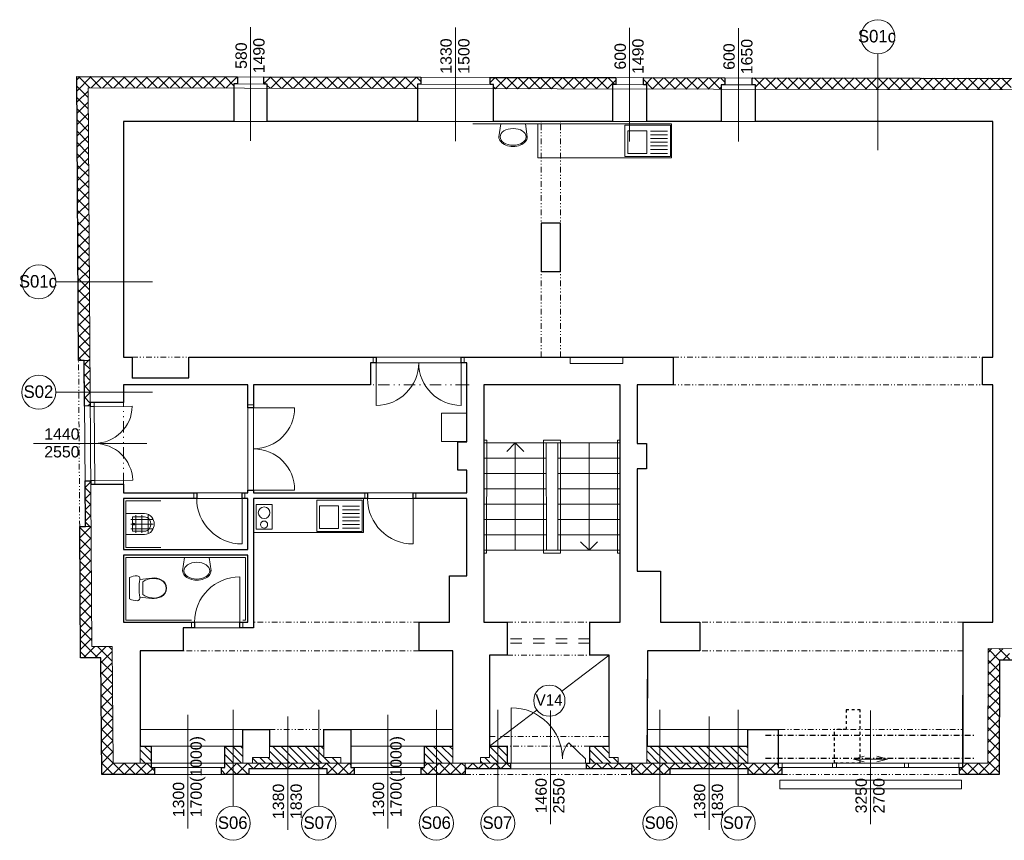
# Model space of a CAD drawing. Extents: x -52945 to 232648, y -59447 to 21255.
# Tile 14 of 21: x -1645 to 15700, y -1359 to 13093. Entities that reach past the tile are written whole.
import ezdxf

# ---------------------------------------------------------------- set-up
doc = ezdxf.new("R2010")
doc.units = 0
doc.header["$MEASUREMENT"] = 0
doc.set_wipeout_variables(frame=1)
for name, pattern in [('Wipeout_Contour', [1000, 0, -1000]), ('Čerchovaná M', [195, 100, -40, 15, -40]), ('Čerchovaná se dvěma tečkami M', [455, 200, -75, 15, -75, 15, -75]), ('Čerchovaná se dvěma tečkami S', [250, 100, -40, 15, -40, 15, -40]), ('čárkovaná M', [400, 200, -200]), ('čárkovaná S', [100, 50, -50])]:
    doc.linetypes.add(name, pattern=pattern)
for name, color, linetype, lineweight in [('2D BOD_Číslo_pera__1', 7, 'Continuous', 15), ('2D VÝPLNĚ_Číslo_pera__4', 91, 'Continuous', 13), ('2D ČÁRY_Číslo_pera__1', 7, 'Continuous', 15), ('2D ČÁRY_Číslo_pera__2', 1, 'Continuous', 25), ('2D ČÁRY_Číslo_pera__3', 150, 'Continuous', 13), ('blok I_pohled4_terén_Číslo_pera__4', 91, 'Continuous', 13), ('blok P_pohled2_mřížky_Číslo_pera__2', 1, 'Continuous', 25), ('blok P_pohled2_mřížky_Číslo_pera__4', 91, 'Continuous', 13), ('Dveře ArchiCADu_Číslo_pera__1', 7, 'Continuous', 15), ('NÁBYTEK A ZAŘÍZENÍ_Číslo_pera__3', 150, 'Continuous', 13), ('Nábytek_Číslo_pera__1', 7, 'Continuous', 15), ('Nábytek_Číslo_pera__3', 150, 'Continuous', 13), ('POZNÁMKY.TEXT_Číslo_pera__4', 91, 'Continuous', 13), ('SLEPAK_Číslo_pera__1', 7, 'Continuous', 15), ('SLEPAK_Číslo_pera__2', 1, 'Continuous', 25), ('SLEPAK_Číslo_pera__3', 150, 'Continuous', 13), ('zdi_Číslo_pera__1', 7, 'Continuous', 15)]:
    doc.layers.add(name, color=color, linetype=linetype, lineweight=lineweight)
for name, color, linetype, lineweight, true_color in [('2D kreslení - obecné_Číslo_pera__241', 9, 'Continuous', 13, 0x808080), ('blok I_pohled4_terén_Číslo_pera__241', 9, 'Continuous', 13, 0x808080), ('vodorovné konstrukce_Číslo_pera__241', 9, 'Continuous', 13, 0x808080)]:
    doc.layers.add(name, color=color, linetype=linetype, lineweight=lineweight, true_color=true_color)
for name, color, linetype in [('2D ČÁRY', 7, 'Continuous'), ('NÁBYTEK A ZAŘÍZENÍ', 7, 'Continuous'), ('vodorovné konstrukce', 7, 'Continuous')]:
    doc.layers.add(name, color=color, linetype=linetype)
doc.styles.add('GENERATED_STYLE_1', font='arial.ttf')
doc.styles.add('GENERATED_STYLE_3', font='txt')
pattern_1 = [(45, (0, 0), (-98.99495, 98.99495), []), (135, (0, 0), (98.99495, 98.99495), [])]
pattern_2 = [(135, (0, 0), (70.7107, 70.7107), [])]

# ---------------------------------------------------------------- blocks, each defined once
blk = doc.blocks.new('WC s nádržkou 1 11')
at = {"linetype": 'Wipeout_Contour', "ltscale": 15629.429493}
blk.add_wipeout([(31, 650), (18, 619), (8, 587), (2, 554), (0, 520), (5, 498), (20, 479), (40, 469), (64, 469), (41, 257), (39, 215), (44, 173), (54, 132), (70, 92), (97, 54), (132, 25), (174, 6), (220, 0), (266, 6), (308, 25), (343, 54), (370, 92), (386, 132), (396, 173), (401, 215), (399, 257), (376, 469), (400, 469), (420, 479), (435, 498), (440, 520), (438, 554), (432, 587), (422, 619), (409, 650)], dxfattribs=at).dxf.layer = 'NÁBYTEK A ZAŘÍZENÍ'
at = {"layer": 'NÁBYTEK A ZAŘÍZENÍ_Číslo_pera__3', "linetype": 'Continuous'}
for p, q in [((2, 554), (0, 520)), ((0, 520), (5, 498)), ((8, 587), (2, 554)), ((18, 619), (8, 587)), ((31, 650), (18, 619)), ((409, 650), (31, 650)), ((422, 619), (409, 650)), ((432, 587), (422, 619)), ((438, 554), (432, 587)), ((435, 498), (440, 520)), ((440, 520), (438, 554)), ((5, 498), (20, 479)), ((20, 479), (40, 469)), ((40, 469), (64, 469)), ((64, 469), (41, 257)), ((86, 381), (68, 341)), ((107, 419), (86, 381)), ((333, 419), (107, 419)), ((354, 381), (333, 419)), ((372, 341), (354, 381)), ((399, 257), (376, 469)), ((376, 469), (400, 469)), ((400, 469), (420, 479)), ((420, 479), (435, 498)), ((41, 257), (39, 215)), ((39, 215), (44, 173)), ((49, 256), (47, 215)), ((47, 215), (52, 174)), ((56, 299), (49, 256)), ((52, 174), (62, 134)), ((68, 341), (56, 299)), ((384, 299), (372, 341)), ((378, 134), (388, 174)), ((391, 256), (384, 299)), ((388, 174), (393, 215)), ((393, 215), (391, 256)), ((396, 173), (401, 215)), ((401, 215), (399, 257)), ((44, 173), (54, 132)), ((54, 132), (70, 92)), ((62, 134), (78, 96)), ((70, 92), (97, 54)), ((78, 96), (102, 60)), ((97, 54), (132, 25)), ((102, 60), (136, 32)), ((132, 25), (174, 6)), ((136, 32), (176, 14)), ((174, 6), (220, 0)), ((176, 14), (220, 8)), ((220, 8), (264, 14)), ((220, 0), (266, 6)), ((264, 14), (304, 32)), ((266, 6), (308, 25)), ((304, 32), (338, 60)), ((308, 25), (343, 54)), ((338, 60), (362, 96)), ((343, 54), (370, 92)), ((362, 96), (378, 134)), ((370, 92), (386, 132)), ((386, 132), (396, 173))]:
    blk.add_line(p, q, dxfattribs=at)
blk.add_ellipse((220, -298), major_axis=(785, 0), ratio=0.9963, start_param=1.370375, end_param=1.771221, dxfattribs=at)
blk = doc.blocks.new('Umyvadlo oválné 11')
at = {"linetype": 'Wipeout_Contour', "ltscale": 6090.690526}
blk.add_wipeout([(0, 169), (2, 146), (9, 124), (19, 104), (43, 74), (73, 49), (129, 22), (188, 6), (250, 0), (312, 6), (371, 22), (427, 49), (457, 74), (481, 104), (491, 124), (498, 146), (500, 169), (469, 400), (31, 400), (-1, 169)], dxfattribs=at).dxf.layer = 'NÁBYTEK A ZAŘÍZENÍ'
at = {"layer": 'NÁBYTEK A ZAŘÍZENÍ_Číslo_pera__3', "linetype": 'Continuous'}
for p, q in [((31, 400), (-1, 169)), ((32, 400), (31, 400)), ((469, 400), (31, 400)), ((469, 400), (468, 400)), ((500, 169), (469, 400))]:
    blk.add_line(p, q, dxfattribs=at)
blk.add_ellipse((250, 169), major_axis=(-229, 0), ratio=0.643386, dxfattribs=at)
blk.add_ellipse((249, 169), major_axis=(-250, 0), ratio=0.674026, start_param=0, end_param=3.141593, dxfattribs=at)
blk = doc.blocks.new('LINE_8497', base_point=(7084, 3750))
at = {"layer": '2D ČÁRY_Číslo_pera__3', "linetype": 'Continuous'}
for p, q in [((7084, 5640), (6934, 5490)), ((7084, 3750), (7084, 5640)), ((7084, 5640), (7234, 5490))]:
    blk.add_line(p, q, dxfattribs=at)
blk = doc.blocks.new('LINE_8498', base_point=(8385, 5640))
at = {"layer": '2D ČÁRY_Číslo_pera__3', "linetype": 'Continuous'}
for p, q in [((8385, 5640), (8385, 3750)), ((8385, 3750), (8235, 3900)), ((8385, 3750), (8535, 3900))]:
    blk.add_line(p, q, dxfattribs=at)
blk = doc.blocks.new('LINE_10716', base_point=(13044, 70))
at = {"layer": '2D ČÁRY_Číslo_pera__3', "linetype": 'Continuous'}
for p, q in [((13044, 70), (13230, 120)), ((13044, 70), (13644, 70)), ((13044, 70), (13230, 20)), ((13644, 70), (13457, 120)), ((13644, 70), (13457, 20))]:
    blk.add_line(p, q, dxfattribs=at)
blk = doc.blocks.new('LINE_11999', base_point=(13472, 10793))
at = {"layer": 'vodorovné konstrukce_Číslo_pera__241', "linetype": 'Continuous'}
blk.add_line((13472, 10793), (13472, 12493), dxfattribs=at)
blk.add_circle((13472, 12793), 300, dxfattribs=at)
blk = doc.blocks.new('LINE_12000', base_point=(692, 8475))
at = {"layer": 'vodorovné konstrukce_Číslo_pera__241', "linetype": 'Continuous'}
blk.add_line((692, 8475), (-1008, 8475), dxfattribs=at)
blk.add_circle((-1308, 8475), 300, dxfattribs=at)
blk = doc.blocks.new('LINE_12001', base_point=(692, 6531))
at = {"layer": 'vodorovné konstrukce_Číslo_pera__241', "linetype": 'Continuous'}
blk.add_line((692, 6531), (-1008, 6531), dxfattribs=at)
blk.add_circle((-1308, 6531), 300, dxfattribs=at)
blk = doc.blocks.new('LINE_12002', base_point=(5695, 941))
at = {"layer": 'vodorovné konstrukce_Číslo_pera__241', "linetype": 'Continuous'}
blk.add_line((5695, 941), (5695, -759), dxfattribs=at)
blk.add_circle((5695, -1059), 300, dxfattribs=at)
blk = doc.blocks.new('LINE_12003', base_point=(9631, 941))
at = {"layer": 'vodorovné konstrukce_Číslo_pera__241', "linetype": 'Continuous'}
blk.add_line((9631, 941), (9631, -759), dxfattribs=at)
blk.add_circle((9631, -1059), 300, dxfattribs=at)
blk = doc.blocks.new('LINE_12004', base_point=(2114, 941))
at = {"layer": 'vodorovné konstrukce_Číslo_pera__241', "linetype": 'Continuous'}
blk.add_line((2114, 941), (2114, -759), dxfattribs=at)
blk.add_circle((2114, -1059), 300, dxfattribs=at)
blk = doc.blocks.new('LINE_12005', base_point=(3622, 941))
at = {"layer": 'vodorovné konstrukce_Číslo_pera__241', "linetype": 'Continuous'}
blk.add_line((3622, 941), (3622, -759), dxfattribs=at)
blk.add_circle((3622, -1059), 300, dxfattribs=at)
blk = doc.blocks.new('LINE_12006', base_point=(6776, 941))
at = {"layer": 'vodorovné konstrukce_Číslo_pera__241', "linetype": 'Continuous'}
blk.add_line((6776, 941), (6776, -759), dxfattribs=at)
blk.add_circle((6776, -1059), 300, dxfattribs=at)
blk = doc.blocks.new('LINE_12007', base_point=(11010, 941))
at = {"layer": 'vodorovné konstrukce_Číslo_pera__241', "linetype": 'Continuous'}
blk.add_line((11010, 941), (11010, -759), dxfattribs=at)
blk.add_circle((11010, -1059), 300, dxfattribs=at)

msp = doc.modelspace()

# ---------------------------------------------------------------- hatches: boundary and pattern name
at = {"layer": '2D VÝPLNĚ_Číslo_pera__4', "linetype": 'Continuous', "true_color": 0x636466}
h = msp.add_hatch(dxfattribs=at)
h.set_pattern_fill('TEPELNA_IZOLACE_EPS', color=251, style=0, pattern_type=2)
h.set_pattern_definition(pattern_1)
h.paths.add_polyline_path([(-640, 12090), (-607, 7089), (-407, 7090), (-439, 11890), (2130, 11885), (2130, 11961), (2190, 11961), (2190, 12085)], flags=0)
h = msp.add_hatch(dxfattribs=at)
h.set_pattern_fill('TEPELNA_IZOLACE_EPS', color=251, style=0, pattern_type=2)
h.set_pattern_definition(pattern_1)
h.paths.add_polyline_path([(2716, 11884), (5361, 11880), (5361, 11956), (5421, 11955), (5421, 12079), (2656, 12084), (2656, 11960), (2716, 11960)], flags=0)
h = msp.add_hatch(dxfattribs=at)
h.set_pattern_fill('TEPELNA_IZOLACE_EPS', color=251, style=0, pattern_type=2)
h.set_pattern_definition(pattern_1)
h.paths.add_polyline_path([(6702, 11877), (8797, 11873), (8797, 11949), (8857, 11949), (8857, 12073), (6642, 12077), (6642, 11953), (6702, 11953)], flags=0)
h = msp.add_hatch(dxfattribs=at)
h.set_pattern_fill('TEPELNA_IZOLACE_EPS', color=251, style=0, pattern_type=2)
h.set_pattern_definition(pattern_1)
h.paths.add_polyline_path([(9343, 12072), (9343, 11948), (9403, 11948), (9403, 11872), (10715, 11870), (10715, 11946), (10775, 11946), (10775, 12070)], flags=0)
h = msp.add_hatch(dxfattribs=at)
h.set_pattern_fill('TEPELNA_IZOLACE_EPS', color=251, style=0, pattern_type=2)
h.set_pattern_definition(pattern_1)
h.paths.add_polyline_path([(11319, 11869), (15819, 11861), (15820, 12061), (11259, 12069), (11259, 11945), (11319, 11945)], flags=0)
h = msp.add_hatch(dxfattribs=at)
h.set_pattern_fill('TEPELNA_IZOLACE_EPS', color=251, style=0, pattern_type=2)
h.set_pattern_definition(pattern_1)
h.paths.add_polyline_path([(-502, 6289), (-402, 6290), (-407, 7090), (-507, 7089)], flags=0)
h = msp.add_hatch(dxfattribs=at)
h.set_pattern_fill('TEPELNA_IZOLACE_EPS', color=251, style=0, pattern_type=2)
h.set_pattern_definition(pattern_1)
h.paths.add_polyline_path([(-488, 4169), (-388, 4170), (-393, 4970), (-493, 4969)], flags=0)
h = msp.add_hatch(dxfattribs=at)
h.set_pattern_fill('TEPELNA_IZOLACE_EPS', color=251, style=0, pattern_type=2)
h.set_pattern_definition(pattern_1)
h.paths.add_polyline_path([(-374, 2055), (-388, 4170), (-488, 4169), (-588, 4169), (-573, 1855), (-214, 1855), (-198, -200), (729, -200), (729, -76), (669, -76), (669, 0), (0, 0), (-16, 2054)], flags=0)
h = msp.add_hatch(dxfattribs=at)
h.set_pattern_fill('TEPELNA_IZOLACE_EPS', color=251, style=0, pattern_type=2)
h.set_pattern_definition(pattern_1)
h.paths.add_polyline_path([(15412, 0), (14970, 0), (14970, -76), (14910, -76), (14910, -200), (15611, -200), (15613, 1816), (15792, 1816), (15792, 2016), (15413, 2016), (15411, 0)], flags=0)
h = msp.add_hatch(dxfattribs=at)
h.set_pattern_fill('CIHLA_PLNÁ', color=251, style=0, pattern_type=2)
h.set_pattern_definition(pattern_2)
h.paths.add_polyline_path([(669, 300), (476, 300), (476, 0), (669, 0)], flags=0)
h = msp.add_hatch(dxfattribs=at)
h.set_pattern_fill('CIHLA_PLNÁ', color=251, style=0, pattern_type=2)
h.set_pattern_definition(pattern_2)
h.paths.add_polyline_path([(1969, 300), (1969, 0), (2287, 0), (2287, 300)], flags=0)
h = msp.add_hatch(dxfattribs=at)
h.set_pattern_fill('CIHLA_PLNÁ', color=251, style=0, pattern_type=2)
h.set_pattern_definition(pattern_2)
h.paths.add_polyline_path([(2456, 0), (4011, 0), (4011, 100), (3715, 100), (3715, 300), (2757, 300), (2757, 100), (2456, 100)], flags=0)
h = msp.add_hatch(dxfattribs=at)
h.set_pattern_fill('CIHLA_PLNÁ', color=251, style=0, pattern_type=2)
h.set_pattern_definition(pattern_2)
h.paths.add_polyline_path([(5489, 0), (5984, 0), (5984, 300), (5489, 300)], flags=0)
h = msp.add_hatch(dxfattribs=at)
h.set_pattern_fill('CIHLA_PLNÁ', color=251, style=0, pattern_type=2)
h.set_pattern_definition(pattern_2)
h.paths.add_polyline_path([(6631, 300), (6631, 100), (6470, 100), (6470, 0), (6940, 0), (6940, 300)], flags=0)
h = msp.add_hatch(dxfattribs=at)
h.set_pattern_fill('CIHLA_PLNÁ', color=251, style=0, pattern_type=2)
h.set_pattern_definition(pattern_2)
h.paths.add_polyline_path([(8400, 0), (8898, 0), (8898, 100), (8741, 100), (8741, 300), (8400, 300)], flags=0)
h = msp.add_hatch(dxfattribs=at)
h.set_pattern_fill('CIHLA_PLNÁ', color=251, style=0, pattern_type=2)
h.set_pattern_definition(pattern_2)
h.paths.add_polyline_path([(9407, 300), (9405, 0), (11184, 0), (11184, 300)], flags=0)
h = msp.add_hatch(dxfattribs=at)
h.set_pattern_fill('TEPELNA_IZOLACE_EPS', color=251, style=0, pattern_type=2)
h.set_pattern_definition(pattern_1)
h.paths.add_polyline_path([(5489, 0), (5489, -76), (5430, -76), (5430, -200), (6200, -200), (6200, 0)], flags=0)
h = msp.add_hatch(dxfattribs=at)
h.set_pattern_fill('TEPELNA_IZOLACE_EPS', color=251, style=0, pattern_type=2)
h.set_pattern_definition(pattern_1)
h.paths.add_polyline_path([(7000, -100), (7000, 0), (6940, 0), (6200, 0), (6200, -100)], flags=0)
h = msp.add_hatch(dxfattribs=at)
h.set_pattern_fill('TEPELNA_IZOLACE_EPS', color=251, style=0, pattern_type=2)
h.set_pattern_definition(pattern_1)
h.paths.add_polyline_path([(9139, -100), (9139, 0), (8340, 0), (8340, -100)], flags=0)
h = msp.add_hatch(dxfattribs=at)
h.set_pattern_fill('TEPELNA_IZOLACE_EPS', color=251, style=0, pattern_type=2)
h.set_pattern_definition(pattern_1)
h.paths.add_polyline_path([(11184, 0), (9139, 0), (9139, -200), (9809, -200), (9809, -100), (11189, -100), (11189, -200), (11778, -200), (11778, -76), (11718, -76), (11718, 0)], flags=0)
h = msp.add_hatch(dxfattribs=at)
h.set_pattern_fill('TEPELNA_IZOLACE_EPS', color=251, style=0, pattern_type=2)
h.set_pattern_definition(pattern_1)
h.paths.add_polyline_path([(1909, -200), (2389, -200), (2389, -100), (3769, -100), (3769, -200), (4250, -200), (4250, -76), (4190, -76), (4190, 0), (1969, 0), (1969, -76), (1909, -76)], flags=0)

# ---------------------------------------------------------------- linework, layer by layer
at = {"layer": '2D BOD_Číslo_pera__1', "color": 251, "linetype": 'Continuous', "true_color": 0x636466, "flags": 128}
msp.add_lwpolyline([(7015, 75), (7015, 975, -0.414214), (7915, 75, -0.190217), (8026, 355), (8325, 75)], format="xyb", dxfattribs=at)
at = {"layer": '2D kreslení - obecné_Číslo_pera__241', "color": 251, "linetype": 'Continuous', "true_color": 0x636466}
msp.add_circle((7686, 1100), 275, dxfattribs=at)
at = {"layer": '2D ČÁRY_Číslo_pera__1', "color": 251, "linetype": 'Continuous', "true_color": 0x636466}
for p, q in [((2190, 11961), (2190, 12085)), ((2656, 11960), (2656, 12084)), ((5421, 11955), (5421, 12079)), ((6642, 11953), (6642, 12077)), ((8857, 11949), (8857, 12073)), ((9343, 11948), (9343, 12072)), ((10775, 11946), (10775, 12070)), ((11259, 11945), (11259, 12069)), ((2130, 11961), (2130, 11300)), ((2716, 11960), (2716, 11300)), ((5361, 11956), (5361, 11300)), ((6702, 11953), (6702, 11300)), ((8797, 11949), (8797, 11300)), ((9403, 11948), (9403, 11300)), ((10715, 11946), (10715, 11300)), ((11319, 11945), (11319, 11300)), ((184, 7150), (184, 11300)), ((15495, 7150), (15495, 11300)), ((-407, 7090), (-607, 7089)), ((-507, 7089), (-488, 4169)), ((-402, 6290), (-502, 6289)), ((6537, 5640), (8937, 5640)), ((7631, 5640), (7635, 3750)), ((7834, 3750), (7834, 5640)), ((6534, 5370), (7631, 5370)), ((7834, 5370), (8937, 5370)), ((6534, 5100), (7632, 5100)), ((7834, 5100), (8937, 5100)), ((-393, 4970), (-493, 4969)), ((4434, 4760), (5334, 4760)), ((6534, 4830), (7633, 4830)), ((7834, 4830), (8937, 4830)), ((5334, 4660), (4434, 4660)), ((6534, 4560), (7633, 4560)), ((7834, 4560), (8937, 4560)), ((-388, 4170), (-588, 4169)), ((6534, 4290), (7634, 4290)), ((7834, 4290), (8937, 4290)), ((6534, 4020), (7635, 4020)), ((7834, 4020), (8937, 4020)), ((6537, 3750), (8937, 3750)), ((6534, 2480), (6940, 2480)), ((6940, 2480), (6940, 1900)), ((8400, 2480), (8400, 1900)), ((8400, 2480), (8934, 2480)), ((14975, 0), (14975, 2480)), ((1234, 1980), (476, 1980)), ((9405, 0), (9414, 1980)), ((6631, 100), (6631, 1900)), ((6631, 1900), (6940, 1900)), ((8400, 1900), (8741, 1900)), ((8741, 1900), (8741, 100)), ((2757, 590), (476, 590)), ((2287, 0), (2287, 590)), ((2757, 100), (2757, 590)), ((3715, 590), (3715, 100)), ((5984, 590), (3715, 590)), ((4190, -76), (4190, 590)), ((5984, 590), (5984, 0)), ((11184, -10), (11184, 590)), ((11718, 0), (11718, 590)), ((2287, 300), (476, 300)), ((669, -76), (669, 300)), ((1969, -76), (1969, 300)), ((3715, 300), (2757, 300)), ((4190, 300), (4189, 300)), ((5489, 300), (4190, 300)), ((5984, 300), (5489, 300)), ((5489, -76), (5489, 300)), ((6940, 300), (6940, 0)), ((8400, 300), (8400, 0)), ((2456, 0), (2456, 100)), ((2456, 100), (2757, 100)), ((3715, 100), (4011, 100)), ((4011, 100), (4011, 0)), ((6200, -200), (6200, 0)), ((6470, 0), (6470, 100)), ((6470, 100), (6631, 100)), ((6940, 0), (8400, 0)), ((7000, 0), (7000, -100)), ((7015, -1), (7015, 75)), ((8325, -1), (8325, 75)), ((8340, 0), (8340, -100)), ((8741, 100), (8898, 100)), ((8898, 100), (8898, 0)), ((9139, -200), (9139, 0)), ((11718, 0), (11718, -76)), ((11788, -76), (11788, 0)), ((12674, -76), (12674, 0)), ((12744, -76), (12744, 0)), ((13944, -76), (13944, 0)), ((14014, -76), (14014, 0)), ((14900, -76), (14900, 0)), ((14970, -76), (14970, 0)), ((729, -76), (729, -200)), ((1909, -76), (1909, -200)), ((2389, -200), (2389, -100)), ((2389, -100), (3769, -100)), ((3769, -200), (3769, -100)), ((4011, 0), (4190, 0)), ((4250, -76), (4250, -200)), ((5430, -76), (5430, -200)), ((6200, -100), (9139, -100)), ((9809, -200), (9809, -100)), ((9809, -100), (11189, -100)), ((11189, -200), (11189, -100)), ((11778, -76), (11778, -200)), ((14910, -76), (14910, -200))]:
    msp.add_line(p, q, dxfattribs=at)
at = {"layer": '2D ČÁRY_Číslo_pera__1', "color": 251, "linetype": 'Čerchovaná se dvěma tečkami S', "true_color": 0x636466}
for p, q in [((7544, 7150), (7544, 11300)), ((7884, 7150), (7884, 11300)), ((334, 7150), (1334, 7150)), ((-588, 4169), (-607, 7089)), ((6940, 2480), (8400, 2480)), ((6940, 1900), (8400, 1900)), ((2757, 590), (3715, 590)), ((11741, 590), (14975, 590)), ((6631, 470), (8741, 470)), ((6200, -200), (9139, -200)), ((11778, -200), (14910, -200))]:
    msp.add_line(p, q, dxfattribs=at)
at = {"layer": '2D ČÁRY_Číslo_pera__1', "color": 251, "linetype": 'čárkovaná M', "true_color": 0x636466}
for p, q in [((8400, 2190), (6940, 2190)), ((8400, 2114), (6940, 2114))]:
    msp.add_line(p, q, dxfattribs=at)
at = {"layer": '2D ČÁRY_Číslo_pera__2', "color": 251, "linetype": 'čárkovaná S', "true_color": 0x636466}
for p, q in [((13162, 0), (13162, 940)), ((12709, 0), (12709, 590))]:
    msp.add_line(p, q, dxfattribs=at)
at = {"layer": '2D ČÁRY_Číslo_pera__2', "color": 251, "linetype": 'Čerchovaná M', "true_color": 0x636466}
for p, q in [((11495, 490), (15195, 490)), ((11495, 90), (15195, 90))]:
    msp.add_line(p, q, dxfattribs=at)
at = {"layer": '2D ČÁRY_Číslo_pera__3', "color": 251, "linetype": 'Continuous', "true_color": 0x636466}
for p, q in [((6234, 6163), (5784, 6163)), ((5784, 6163), (5784, 5663)), ((6234, 5663), (6234, 6163)), ((5784, 5663), (6234, 5663)), ((6534, 5690), (6585, 5690)), ((6585, 5690), (6581, 3700)), ((7581, 5690), (7585, 3700)), ((7581, 5690), (7884, 5690)), ((7884, 3700), (7884, 5690)), ((8887, 3700), (8887, 5690)), ((8887, 5690), (8937, 5690)), ((6534, 3700), (6581, 3700)), ((7585, 3700), (7884, 3700)), ((8887, 3700), (8937, 3700))]:
    msp.add_line(p, q, dxfattribs=at)
at = {"layer": 'blok I_pohled4_terén_Číslo_pera__241', "color": 251, "linetype": 'Continuous', "true_color": 0x636466}
for p, q in [((7905, 1266), (8741, 1900)), ((6631, 300), (7467, 934))]:
    msp.add_line(p, q, dxfattribs=at)
at = {"layer": 'blok I_pohled4_terén_Číslo_pera__4', "color": 251, "linetype": 'Continuous', "true_color": 0x636466}
for p, q in [((2423, 10961), (2423, 12961)), ((6031, 10954), (6031, 12954)), ((9100, 10949), (9100, 12949)), ((11017, 10945), (11017, 12945)), ((597, 5630), (-1403, 5630)), ((7706, 924), (7706, -1076)), ((13344, 924), (13344, -1076)), ((1319, 848), (1319, -1152)), ((3079, 824), (3079, -1176)), ((4840, 848), (4840, -1152)), ((10499, 824), (10499, -1176))]:
    msp.add_line(p, q, dxfattribs=at)
at = {"layer": 'blok P_pohled2_mřížky_Číslo_pera__2', "color": 251, "linetype": 'Continuous', "true_color": 0x636466, "flags": 128}
for points in [[(184, 7150), (334, 7150), (334, 6785), (1334, 6785), (1334, 7150), (4634, 7150), (4634, 7050), (4534, 7050), (4534, 6660), (2474, 6660), (2474, 6260), (2374, 6260), (2374, 6660), (184, 6660), (184, 6350), (-402, 6350), (-402, 6290), (-502, 6289), (-507, 7089), (-607, 7089), (-640, 12090), (2190, 12085), (2190, 11961), (2130, 11961), (2130, 11300), (184, 11300)], [(2656, 12084), (5421, 12079), (5421, 11955), (5361, 11956), (5361, 11300), (2716, 11300), (2716, 11960), (2656, 11960)], [(9343, 12072), (10775, 12070), (10775, 11946), (10715, 11946), (10715, 11300), (9403, 11300), (9403, 11948), (9343, 11948)], [(7544, 8660), (7884, 8660), (7884, 9510), (7544, 9510)], [(9414, 1980), (9407, 300), (11184, 300), (11184, 590), (11718, 590), (11718, -76), (11778, -76), (11778, -200), (11189, -200), (11189, -100), (9809, -100), (9809, -200), (9139, -200), (9139, -95), (9139, -100), (8340, -100), (8340, 0), (8400, 0), (8400, 300), (8741, 300), (8741, 1900), (8400, 1900), (8400, 2480), (8934, 2480), (8934, 6660), (6534, 6660), (6534, 2480), (6940, 2480), (6940, 1900), (6631, 1900), (6631, 300), (6940, 300), (6940, 0), (7000, 0), (7000, -100), (6200, -100), (6200, -200), (5430, -200), (5430, -76), (5489, -76), (5489, 300), (5984, 300), (5984, 1980), (5394, 1980), (5394, 2480), (5924, 2480), (5924, 3300), (6234, 3300), (6234, 4660), (5284, 4660), (5284, 4760), (6234, 4760), (6234, 5160), (6074, 5160), (6074, 5660), (6234, 5660), (6234, 7050), (6134, 7050), (6134, 7150), (9864, 7150), (9864, 6660), (9234, 6660), (9235, 5630), (9395, 5630), (9395, 5180), (9235, 5180), (9234, 3380), (9644, 3380), (9644, 2480), (10334, 2480), (10334, 1980)], [(2287, 590), (2757, 590), (2757, 300), (3715, 300), (3715, 590), (4190, 590), (4190, -76), (4250, -76), (4250, -200), (3769, -200), (3769, -100), (2389, -100), (2389, -200), (1909, -200), (1909, -76), (1969, -76), (1969, 300), (2287, 300)]]:
    msp.add_lwpolyline(points, close=True, dxfattribs=at)
msp.add_lwpolyline([(16894, 1815), (15613, 1816), (15611, -200), (14910, -200), (14910, -76), (14970, -76), (14975, 2480), (15495, 2480), (15495, 6660), (15315, 6660), (15315, 7150), (15495, 7150), (15495, 11300), (11319, 11300), (11319, 11945), (11259, 11945), (11259, 12069), (17184, 12058)], dxfattribs=at)
at = {"layer": 'blok P_pohled2_mřížky_Číslo_pera__4', "color": 251, "linetype": 'Continuous', "true_color": 0x636466, "flags": 128}
msp.add_lwpolyline([(11744, -300), (14944, -300), (14944, -450), (11744, -450)], close=True, dxfattribs=at)
at = {"layer": 'Dveře ArchiCADu_Číslo_pera__1', "color": 251, "linetype": 'Continuous', "true_color": 0x636466}
for p, q in [((4584, 7150), (4547, 7150)), ((4634, 7150), (4584, 7150)), ((4584, 7150), (4584, 7050)), ((4584, 7050), (4584, 7150)), ((4634, 7150), (6134, 7150)), ((4634, 7050), (4634, 7150)), ((6184, 7150), (6134, 7150)), ((6134, 7150), (6134, 7050)), ((6184, 7050), (6184, 7150)), ((6184, 7050), (6184, 7150)), ((6184, 7150), (6221, 7150)), ((4534, 6660), (4534, 7050)), ((4534, 7050), (4584, 7050)), ((4584, 7050), (4634, 7050)), ((6134, 7050), (4634, 7050)), ((4634, 7050), (4634, 6300)), ((6134, 7050), (6184, 7050)), ((6134, 7050), (6134, 6300)), ((6234, 7050), (6184, 7050)), ((6234, 6660), (6234, 7050)), ((4534, 6660), (4497, 6660)), ((6234, 6660), (6271, 6660)), ((-332, 6280), (-402, 6280)), ((-323, 4910), (-332, 6350)), ((-332, 6280), (338, 6285)), ((-216, 6350), (-146, 6350)), ((-146, 6350), (-216, 6350)), ((184, 6350), (-146, 6350)), ((184, 6350), (184, 6387)), ((2374, 6310), (2374, 6347)), ((2374, 6310), (2374, 6260)), ((2474, 6310), (2374, 6310)), ((2474, 6310), (2374, 6310)), ((2374, 4810), (2374, 6260)), ((2374, 6260), (2474, 6260)), ((2474, 6310), (2474, 6347)), ((2474, 6260), (2474, 6310)), ((2474, 6260), (2474, 4810)), ((2474, 6260), (3199, 6260)), ((-393, 4980), (-323, 4980)), ((-323, 4980), (346, 4985)), ((-146, 4910), (-216, 4910)), ((-146, 4910), (-216, 4910)), ((184, 4910), (-146, 4910)), ((184, 4910), (184, 4873)), ((1424, 4760), (1387, 4760)), ((1424, 4760), (1474, 4760)), ((1424, 4660), (1424, 4760)), ((1424, 4660), (1424, 4760)), ((2274, 4760), (1474, 4760)), ((1474, 4760), (1474, 4660)), ((2274, 4660), (2274, 4760)), ((2274, 4760), (2324, 4760)), ((2324, 4760), (2324, 4660)), ((2324, 4660), (2324, 4760)), ((2324, 4760), (2361, 4760)), ((2474, 4810), (2374, 4810)), ((2374, 4810), (2374, 4760)), ((2474, 4760), (2474, 4810)), ((2474, 4810), (3199, 4810)), ((4434, 4660), (4434, 4760)), ((4434, 4660), (4434, 4760)), ((4484, 4760), (4484, 4660)), ((5284, 4660), (5284, 4760)), ((5334, 4760), (5334, 4660)), ((5334, 4660), (5334, 4760)), ((1424, 4660), (1387, 4660)), ((1474, 4660), (1424, 4660)), ((1474, 4660), (2274, 4660)), ((2324, 4660), (2274, 4660)), ((2274, 4660), (2274, 3860)), ((2324, 4660), (2361, 4660)), ((5284, 4660), (5284, 3860)), ((2234, 2480), (2234, 3280)), ((1384, 2480), (1347, 2480)), ((1434, 2480), (1384, 2480)), ((1384, 2480), (1384, 2380)), ((1384, 2480), (1384, 2380)), ((1434, 2480), (2234, 2480)), ((1434, 2380), (1434, 2480)), ((2284, 2480), (2234, 2480)), ((2234, 2480), (2234, 2380)), ((2284, 2380), (2284, 2480)), ((2284, 2480), (2284, 2380)), ((2284, 2480), (2321, 2480)), ((1384, 2380), (1347, 2380)), ((1384, 2380), (1434, 2380)), ((2234, 2380), (1434, 2380)), ((2234, 2380), (2284, 2380)), ((2284, 2380), (2321, 2380)), ((3824, 590), (3861, 590))]:
    msp.add_line(p, q, dxfattribs=at)
at = {"layer": 'Dveře ArchiCADu_Číslo_pera__1', "color": 251, "linetype": 'Čerchovaná se dvěma tečkami M', "true_color": 0x636466}
for p, q in [((6234, 6660), (4534, 6660)), ((184, 4910), (184, 6350))]:
    msp.add_line(p, q, dxfattribs=at)
at = {"layer": 'Dveře ArchiCADu_Číslo_pera__1', "color": 251, "linetype": 'Continuous', "true_color": 0x636466}
for centre, radius, start, end in [((4634, 7050), 750, 270, 0), ((6134, 7050), 750, 180, 270), ((-332, 6300), 670, 270.3755, 358.6649), ((2474, 6260), 725, 270, 0), ((-323, 4960), 670, 2.086, 90.3755), ((2474, 4810), 725, 0, 90), ((2274, 4660), 800, 180, 270), ((5284, 4660), 800, 180, 270)]:
    msp.add_arc(centre, radius, start, end, dxfattribs=at)
at = {"layer": 'Nábytek_Číslo_pera__3', "color": 251, "linetype": 'Continuous', "true_color": 0x636466}
for p, q in [((9818, 11234), (9018, 11234)), ((9018, 11234), (9018, 10684)), ((9403, 11134), (9068, 11134)), ((9068, 11134), (9068, 10734)), ((9403, 10734), (9403, 11134)), ((9468, 11129), (9768, 11129)), ((9818, 10684), (9818, 11234)), ((9468, 11064), (9768, 11064)), ((9468, 10999), (9768, 10999)), ((9468, 10934), (9768, 10934)), ((9468, 10869), (9768, 10869)), ((9468, 10804), (9768, 10804)), ((9018, 10684), (9818, 10684)), ((9068, 10734), (9403, 10734)), ((9468, 10739), (9768, 10739)), ((4389, 4631), (3589, 4631)), ((3589, 4631), (3589, 4081)), ((3974, 4531), (3639, 4531)), ((3639, 4531), (3639, 4131)), ((3974, 4131), (3974, 4531)), ((4039, 4526), (4339, 4526)), ((4389, 4081), (4389, 4631)), ((224, 4025), (224, 4395)), ((224, 4395), (554, 4395)), ((4039, 4461), (4339, 4461)), ((4039, 4396), (4339, 4396)), ((344, 4335), (554, 4335)), ((344, 4335), (344, 4085)), ((4039, 4331), (4339, 4331)), ((4039, 4266), (4339, 4266)), ((4039, 4201), (4339, 4201)), ((224, 4025), (554, 4025)), ((344, 4085), (554, 4085)), ((3589, 4081), (4389, 4081)), ((3639, 4131), (3974, 4131)), ((4039, 4136), (4339, 4136))]:
    msp.add_line(p, q, dxfattribs=at)
msp.add_circle((367, 4210), 15, dxfattribs=at)
for centre, radius, start, end in [((554, 4232), 163, 36.8699, 90), ((554, 4232), 163, 36.8699, 90), ((554, 4232), 103, 36.8699, 90), ((524, 4210), 140, 323.1301, 36.8699), ((524, 4210), 200, 323.1301, 36.8699), ((554, 4188), 103, 270, 323.1301), ((554, 4188), 163, 270, 323.1301)]:
    msp.add_arc(centre, radius, start, end, dxfattribs=at)
at = {"layer": 'SLEPAK_Číslo_pera__1', "color": 251, "linetype": 'Continuous', "true_color": 0x636466}
for p, q in [((8180, 11300), (7412, 11300)), ((7884, 9510), (7544, 9510)), ((7544, 8760), (7544, 8660)), ((334, 7150), (184, 7150)), ((334, 7150), (297, 7150)), ((334, 7150), (334, 6785)), ((334, 7150), (334, 6785)), ((1334, 7150), (1371, 7150)), ((1334, 7150), (1334, 6785)), ((1334, 7150), (1334, 6785)), ((1559, 7150), (1334, 7150)), ((1334, 7150), (1334, 6785)), ((4584, 7150), (4547, 7150)), ((4584, 7050), (4584, 7150)), ((6184, 7150), (6221, 7150)), ((6184, 7050), (6184, 7150)), ((8977, 7150), (8055, 7150)), ((8055, 7150), (8055, 7037)), ((8977, 7037), (8977, 7150)), ((4534, 7050), (4584, 7050)), ((4534, 6660), (4534, 7050)), ((4534, 7050), (4584, 7050)), ((4534, 6660), (4534, 7050)), ((6234, 7050), (6184, 7050)), ((6234, 7050), (6184, 7050)), ((6234, 6660), (6234, 7050)), ((6234, 6660), (6234, 7050)), ((8055, 7037), (8977, 7037)), ((1334, 6785), (333, 6785)), ((4534, 6660), (4497, 6660)), ((6234, 6660), (6271, 6660)), ((184, 6350), (-402, 6350)), ((-146, 6350), (-216, 6350)), ((184, 6350), (-146, 6350)), ((184, 6350), (184, 6387)), ((2374, 6310), (2374, 6347)), ((2474, 6310), (2374, 6310)), ((2474, 6310), (2474, 6347)), ((6234, 5660), (6074, 5660)), ((6074, 5660), (6074, 5160)), ((9395, 5630), (9235, 5630)), ((9395, 5180), (9395, 5630)), ((6074, 5160), (6234, 5160)), ((9235, 5180), (9395, 5180)), ((184, 4910), (-393, 4910)), ((-146, 4910), (-216, 4910)), ((184, 4910), (-146, 4910)), ((184, 4910), (184, 4873)), ((1424, 4760), (1387, 4760)), ((1424, 4660), (1424, 4760)), ((2324, 4760), (2361, 4760)), ((2324, 4660), (2324, 4760)), ((4434, 4760), (4397, 4760)), ((4434, 4660), (4434, 4760)), ((4434, 4660), (4434, 4760)), ((5334, 4760), (5371, 4760)), ((5334, 4660), (5334, 4760)), ((5334, 4660), (5334, 4760)), ((1424, 4660), (1387, 4660)), ((2324, 4660), (2361, 4660)), ((4412, 4660), (2474, 4660)), ((2474, 4660), (2474, 4060)), ((4434, 4660), (4397, 4660)), ((5334, 4660), (5371, 4660)), ((6534, 3678), (6534, 2480)), ((6234, 3300), (5924, 3300)), ((5924, 3300), (5924, 2480)), ((9644, 3380), (9234, 3380)), ((9644, 2480), (9644, 3380)), ((1384, 2480), (1347, 2480)), ((1384, 2480), (1384, 2380)), ((2284, 2480), (2321, 2480)), ((2284, 2480), (2284, 2380)), ((1384, 2380), (1347, 2380)), ((2284, 2380), (2321, 2380)), ((476, 0), (476, 1980)), ((3824, 590), (3861, 590)), ((11184, 230), (11184, 590)), ((11184, 160), (11184, 230)), ((11184, -10), (11184, 160))]:
    msp.add_line(p, q, dxfattribs=at)
at = {"layer": 'SLEPAK_Číslo_pera__1', "color": 251, "linetype": 'Čerchovaná se dvěma tečkami S', "true_color": 0x636466}
for p, q in [((9864, 7150), (15414, 7150)), ((15414, 6660), (9864, 6660)), ((5394, 2480), (2474, 2480)), ((14975, 2480), (10334, 2480)), ((5394, 1980), (1234, 1980)), ((14975, 1980), (10334, 1980))]:
    msp.add_line(p, q, dxfattribs=at)
at = {"layer": 'SLEPAK_Číslo_pera__1', "color": 251, "linetype": 'Continuous', "true_color": 0x636466, "flags": 128}
for points in [[(2914, 11300), (5534, 11300)], [(9564, 11300), (10894, 11300)], [(7544, 9510), (7544, 8760)], [(7884, 8660), (7884, 9510)], [(7884, 8660), (7544, 8660)], [(334, 7150), (184, 7150)], [(4584, 7150), (1334, 7150)], [(9864, 7150), (6184, 7150)], [(9864, 6660), (9864, 7150)], [(15495, 7150), (15315, 7150)], [(15315, 7150), (15315, 6660)], [(184, 6350), (184, 6660)], [(2374, 6660), (184, 6660)], [(2374, 6660), (2374, 6310)], [(2474, 6660), (4534, 6660)], [(2474, 6310), (2474, 6660)], [(6234, 6660), (6234, 5660)], [(6534, 2952), (6534, 6660)], [(8934, 6660), (6534, 6660)], [(8934, 6660), (8934, 2480)], [(9234, 6660), (9864, 6660)], [(9234, 5636), (9234, 6660)], [(15315, 6660), (15495, 6660)], [(15495, 6660), (15495, 2480)], [(6234, 5160), (6234, 4760)], [(9234, 5180), (9234, 3380)], [(184, 4760), (184, 4910)], [(1424, 4760), (184, 4760)], [(2374, 4760), (2324, 4760)], [(4434, 4760), (2474, 4760)], [(6234, 4760), (5334, 4760)], [(184, 3760), (184, 4660)], [(184, 4660), (1424, 4660)], [(2324, 4660), (2374, 4660)], [(2374, 4660), (2374, 4630)], [(2374, 4630), (2374, 3760)], [(2474, 4660), (4434, 4660)], [(2474, 4630), (2474, 4660)], [(2474, 2380), (2474, 4630)], [(5334, 4660), (6234, 4660)], [(6234, 4660), (6234, 3300)], [(2374, 3760), (184, 3760)], [(184, 2480), (184, 3660)], [(2374, 3660), (2374, 2480)], [(1234, 2480), (184, 2480)], [(1384, 2480), (1234, 2480)], [(2374, 2480), (2284, 2480)], [(5924, 2480), (5394, 2480)], [(5394, 2480), (5394, 1980)], [(10334, 2480), (9644, 2480)], [(10334, 1980), (10334, 2480)], [(15495, 2480), (14975, 2480)], [(1234, 1980), (1234, 2380)], [(1234, 2380), (1384, 2380)], [(2284, 2380), (2474, 2380)], [(5394, 1980), (5984, 1980)], [(5984, 1980), (5984, 590)], [(9414, 1980), (10334, 1980)], [(11704, 590), (11184, 590)]]:
    msp.add_lwpolyline(points, dxfattribs=at)
at = {"layer": 'SLEPAK_Číslo_pera__2', "color": 251, "linetype": 'čárkovaná S', "true_color": 0x636466}
for p, q in [((13162, 940), (12912, 940)), ((12912, 940), (12912, 590)), ((13162, 0), (12709, 0))]:
    msp.add_line(p, q, dxfattribs=at)
at = {"layer": 'SLEPAK_Číslo_pera__2', "color": 251, "linetype": 'čárkovaná S', "true_color": 0x636466, "flags": 128}
msp.add_lwpolyline([(12912, 590), (12709, 590)], dxfattribs=at)
at = {"layer": 'SLEPAK_Číslo_pera__3', "color": 251, "linetype": 'Continuous', "true_color": 0x636466}
for p, q in [((7484, 11260), (7484, 10660)), ((9840, 10660), (9840, 11260)), ((9840, 10660), (7484, 10660)), ((842, 4620), (224, 4620)), ((224, 4620), (224, 3800)), ((2522, 4118), (2522, 4556)), ((2522, 4556), (2800, 4556)), ((2800, 4556), (2800, 4118)), ((4412, 4060), (4412, 4660)), ((399, 4364), (399, 4056)), ((508, 4364), (508, 4056)), ((617, 4364), (617, 4056)), ((312, 4293), (704, 4293)), ((312, 4210), (704, 4210)), ((312, 4127), (704, 4127)), ((2474, 4060), (4412, 4060)), ((2800, 4118), (2522, 4118)), ((224, 3800), (842, 3800)), ((2334, 2520), (2334, 3620)), ((224, 2520), (1384, 2520)), ((2284, 2520), (2334, 2520))]:
    msp.add_line(p, q, dxfattribs=at)
for centre, radius in [((2661, 4410), 102), ((2661, 4201), 62.3)]:
    msp.add_circle(centre, radius, dxfattribs=at)
at = {"layer": 'zdi_Číslo_pera__1', "color": 251, "linetype": 'Continuous', "true_color": 0x636466}
for p, q in [((48280, 12002), (-640, 12090)), ((-607, 7089), (-640, 12090)), ((-374, 2055), (-439, 11890)), ((48079, 11803), (-439, 11890)), ((2716, 11960), (2130, 11961)), ((6702, 11953), (5361, 11956)), ((9403, 11948), (8797, 11949)), ((11319, 11945), (10715, 11946)), ((-573, 1855), (-588, 4169)), ((-16, 2054), (-374, 2055)), ((-16, 2054), (0, 0)), ((15413, 2016), (15411, 0)), ((15413, 2016), (23184, 2008)), ((-214, 1855), (-573, 1855)), ((-214, 1855), (-198, -200)), ((15613, 1816), (15611, -200)), ((15613, 1816), (22443, 1809)), ((11741, 590), (9408, 590)), ((6940, 300), (6631, 300)), ((8741, 300), (8400, 300)), ((11184, 300), (9405, 300)), ((15412, 0), (0, 0)), ((1969, -76), (669, -76)), ((5489, -76), (4190, -76)), ((14970, -76), (11718, -76)), ((6200, -200), (-198, -200)), ((11778, -200), (9139, -200)), ((15611, -200), (14910, -200))]:
    msp.add_line(p, q, dxfattribs=at)
at = {"layer": 'zdi_Číslo_pera__1', "color": 251, "linetype": 'Čerchovaná se dvěma tečkami S', "true_color": 0x636466}
msp.add_line((8400, 300), (6940, 300), dxfattribs=at)

# ---------------------------------------------------------------- block references
at = {"layer": '2D ČÁRY', "color": 251, "linetype": 'Continuous', "true_color": 0x636466}
for name, p in [('LINE_8497', (7084, 3750)), ('LINE_8498', (8385, 5640)), ('LINE_10716', (13044, 70))]:
    msp.add_blockref(name, p, dxfattribs=at)
at = {"layer": 'NÁBYTEK A ZAŘÍZENÍ', "color": 251, "linetype": 'Continuous', "true_color": 0x636466}
for p in [(6797, 10860), (1226, 3220)]:
    msp.add_blockref('Umyvadlo oválné 11', p, dxfattribs=at)
at = {"layer": 'vodorovné konstrukce', "color": 251, "linetype": 'Continuous', "true_color": 0x636466}
for name, p in [('LINE_11999', (13472, 10793)), ('LINE_12000', (692, 8475)), ('LINE_12001', (692, 6531)), ('LINE_12004', (2114, 941)), ('LINE_12005', (3622, 941)), ('LINE_12002', (5695, 941)), ('LINE_12006', (6776, 941)), ('LINE_12003', (9631, 941)), ('LINE_12007', (11010, 941))]:
    msp.add_blockref(name, p, dxfattribs=at)

# ---------------------------------------------------------------- texts
at = {"layer": 'POZNÁMKY.TEXT_Číslo_pera__4', "color": 251, "linetype": 'Continuous', "true_color": 0x636466, "style": 'GENERATED_STYLE_3'}
for s, insert, char_height, attachment_point in [('{S01c}', (13121, 12801), 220, 4), ('{S01c}', (-1659, 8484), 220, 4), ('{S02}', (-1576, 6540), 220, 4), ('{V14}', (7443, 1011), 200, 7), ('{S06}', (1846, -1050), 220, 4), ('{S07}', (3355, -1050), 220, 4), ('{S06}', (5427, -1050), 220, 4), ('{S07}', (6508, -1050), 220, 4), ('{S06}', (9363, -1050), 220, 4), ('{S07}', (10742, -1050), 220, 4)]:
    msp.add_mtext(s, dxfattribs=dict(at, insert=insert, char_height=char_height, attachment_point=attachment_point))
at = {"layer": 'POZNÁMKY.TEXT_Číslo_pera__4', "color": 251, "linetype": 'Continuous', "true_color": 0x636466, "char_height": 200, "rotation": 90, "style": 'GENERATED_STYLE_1'}
for s, insert, attachment_point, line_spacing_factor in [('{580\\P1490}', (2672, 12459), 8, 0.938049), ('{1330\\P1500}', (6281, 12452), 8, 0.938049), ('{600\\P1490}', (9349, 12447), 8, 0.938049), ('{600\\P1650}', (11266, 12443), 8, 0.938049), ('{1300\\P1700(1000)}', (1623, -953), 7, 0.928751), ('{1300\\P1700(1000)}', (5144, -953), 7, 0.928751), ('{1460\\P2550}', (7955, -574), 8, 0.938049), ('{3250\\P2700}', (13593, -574), 8, 0.938049), ('{1380\\P1830}', (3328, -674), 8, 0.938433), ('{1380\\P1830}', (10748, -674), 8, 0.938433)]:
    msp.add_mtext(s, dxfattribs=dict(at, insert=insert, attachment_point=attachment_point, line_spacing_factor=line_spacing_factor))
at = {"layer": 'POZNÁMKY.TEXT_Číslo_pera__4', "color": 251, "linetype": 'Continuous', "true_color": 0x636466, "insert": (-901, 5381), "char_height": 200, "attachment_point": 8, "line_spacing_factor": 0.938049, "style": 'GENERATED_STYLE_1'}
msp.add_mtext('{1440\\P2550}', dxfattribs=at)

# ---------------------------------------------------------------- next in the draw order: linework, layer by layer
at = {"layer": '2D ČÁRY_Číslo_pera__1', "color": 251, "linetype": 'Continuous', "true_color": 0x636466}
msp.add_line((15495, 11300), (184, 11300), dxfattribs=at)
at = {"layer": 'blok P_pohled2_mřížky_Číslo_pera__2', "color": 251, "linetype": 'Continuous', "true_color": 0x636466, "flags": 128}
msp.add_lwpolyline([(6642, 12077), (8857, 12073), (8857, 11949), (8797, 11949), (8797, 11300), (6702, 11300), (6702, 11953), (6642, 11953)], close=True, dxfattribs=at)
at = {"layer": 'Dveře ArchiCADu_Číslo_pera__1', "color": 251, "linetype": 'Continuous', "true_color": 0x636466}
msp.add_arc((2234, 2480), 800, 90, 180, dxfattribs=at)
at = {"layer": 'Nábytek_Číslo_pera__1', "color": 251, "linetype": 'Continuous', "true_color": 0x636466}
msp.add_line((1226, 3620), (1726, 3620), dxfattribs=at)
at = {"layer": 'SLEPAK_Číslo_pera__1', "color": 251, "linetype": 'Continuous', "true_color": 0x636466, "flags": 128}
for points in [[(6794, 11300), (8984, 11300)], [(184, 3660), (2374, 3660)]]:
    msp.add_lwpolyline(points, dxfattribs=at)
at = {"layer": 'SLEPAK_Číslo_pera__3', "color": 251, "linetype": 'Continuous', "true_color": 0x636466}
for p, q in [((9840, 11260), (6340, 11260)), ((2334, 3620), (224, 3620))]:
    msp.add_line(p, q, dxfattribs=at)

# ---------------------------------------------------------------- next in the draw order: block references
at = {"layer": 'NÁBYTEK A ZAŘÍZENÍ', "color": 251, "linetype": 'Continuous', "true_color": 0x636466, "rotation": 90}
msp.add_blockref('WC s nádržkou 1 11', (942, 2860), dxfattribs=at)

# ---------------------------------------------------------------- next in the draw order: linework, layer by layer
at = {"layer": 'blok P_pohled2_mřížky_Číslo_pera__2', "color": 251, "linetype": 'Continuous', "true_color": 0x636466, "flags": 128}
msp.add_lwpolyline([(669, 300), (669, -76), (729, -76), (729, -200), (-198, -200), (-214, 1855), (-573, 1855), (-588, 4169), (-488, 4169), (-493, 4969), (-393, 4970), (-393, 4910), (184, 4910), (184, 4760), (1474, 4760), (1474, 4660), (184, 4660), (184, 3760), (2374, 3760), (2374, 4660), (2274, 4660), (2274, 4760), (2374, 4760), (2374, 4810), (2474, 4810), (2474, 4760), (4484, 4760), (4484, 4660), (2474, 4660), (2474, 2380), (2234, 2380), (2234, 2480), (2374, 2480), (2374, 3660), (184, 3660), (184, 2480), (1434, 2480), (1434, 2380), (1234, 2380), (1234, 1980), (476, 1980), (476, 300)], close=True, dxfattribs=at)
at = {"layer": 'SLEPAK_Číslo_pera__3', "color": 251, "linetype": 'Continuous', "true_color": 0x636466}
msp.add_line((224, 3620), (224, 2520), dxfattribs=at)

doc.saveas('drawing.dxf')
